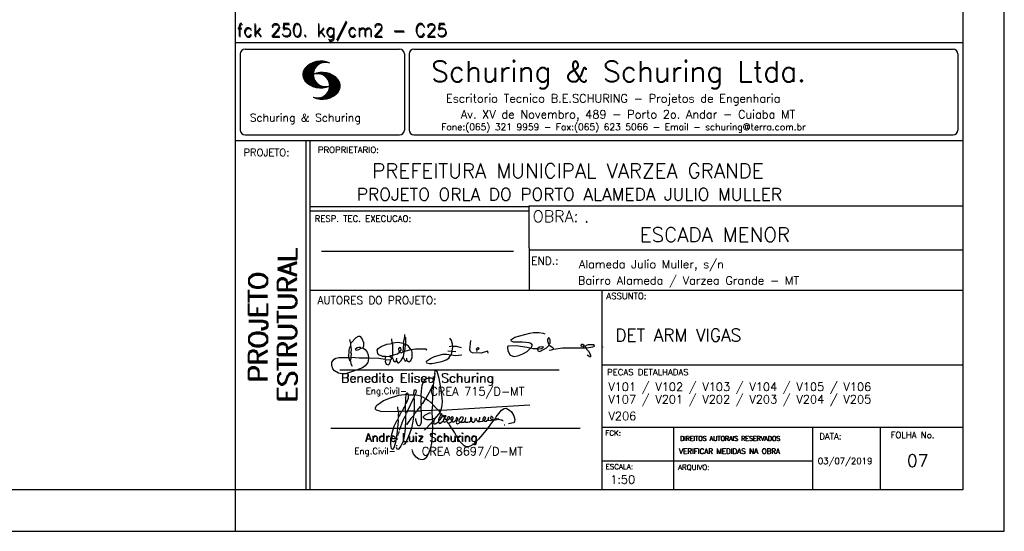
# Model space of a CAD drawing. Extents: x 0 to 84.1, y 0 to 59.4.
# Tile 6 of 10: x 60.4 to 84.1, y 0 to 12.3. Entities that reach past the tile are written whole.
import ezdxf

# ---------------------------------------------------------------- set-up
doc = ezdxf.new("R2010")
doc.units = 0
doc.header["$MEASUREMENT"] = 0
doc.layers.get('0').update_dxf_attribs({"linetype": 'CONTINUOUS'})
doc.layers.add('1', color=1, linetype='CONTINUOUS')
doc.layers.add('2', color=2, linetype='CONTINUOUS')
doc.styles.get("Standard").update_dxf_attribs({"font": 'ROMANS.SHX'})

# ---------------------------------------------------------------- blocks, each defined once
blk = doc.blocks.new('assinaturabenedito')
at = {"color": 162}
for points in [[(80.21, 160.29), (79.88, 160.45), (79.72, 161.68), (80.29, 161.77), (80.46, 162.01), (80.54, 163.49), (80.37, 163.74), (80.54, 164.8), (80.46, 166.12), (80.29, 166.36), (80.37, 167.51), (82.43, 169.81), (83.41, 170.39), (83.9, 170.39), (84.81, 169.48), (85.38, 167.84), (85.46, 166.36), (85.13, 165.71), (86.12, 164.97), (86.94, 163.98), (87.35, 162.83), (87.43, 161.68), (87.19, 161.52), (83.66, 161.52), (80.46, 161.77)], [(101.55, 163.82), (102.04, 164.31), (102.28, 166.78), (102.28, 167.1), (101.55, 167.19), (101.46, 167.51), (101.96, 170.06), (102.28, 169.81), (102.28, 167.27)], [(101.96, 170.06), (102.04, 170.96)], [(155.13, 165.22), (153.4, 165.22), (152.58, 165.54), (153.16, 166.78), (152.67, 167.35), (151.85, 167.68), (149.14, 168.01), (145.61, 168.01), (144.71, 168.34), (144.46, 168.91), (146.1, 169.9), (152.17, 171.62), (153.65, 171.87), (155.7, 171.87), (157.43, 171.62), (158.08, 171.29)], [(79.55, 161.85), (79.72, 164.8), (79.88, 165.87), (80.21, 166.28)], [(80.46, 167.68), (80.21, 167.84), (79.88, 169.07)], [(84.48, 165.54), (84.15, 165.87), (83.57, 165.87), (82.84, 165.71), (82.1, 165.05), (82.59, 164.8), (83.57, 164.97), (84.48, 165.54)], [(94.32, 162.18), (93.09, 162.18), (91.53, 162.83), (91.12, 163.41), (90.96, 164.8), (91.29, 165.38), (92.52, 166.2), (94.82, 167.1), (97.03, 167.43), (97.11, 162.92)], [(96.95, 167.51), (96.79, 169.24)], [(101.46, 167.43), (99.17, 167.76), (97.11, 167.51)], [(101.3, 164.07), (101.55, 167.1)], [(104.34, 164.97), (103.51, 166.36), (102.69, 166.94), (102.37, 166.94)], [(121.16, 166.36), (119.76, 166.04)], [(120.99, 164.31), (121.24, 166.12), (121.16, 167.19), (120.66, 168.66), (120.09, 169.57)], [(121.24, 166.2), (121.48, 166.36), (122.55, 166.36), (124.6, 165.87)], [(135.35, 163.57), (135.27, 164.23), (135.11, 164.31), (132.64, 163.57), (129.12, 163.74), (128.62, 163.9), (128.3, 164.15), (128.05, 164.89), (128.46, 168.66)], [(152.26, 165.38), (152.17, 165.54), (151.11, 165.79), (146.68, 166.53), (143.56, 166.36), (143.23, 166.2), (143.15, 165.79), (143.31, 164.56), (144.13, 162.83), (145.61, 162.26), (147.25, 162.51), (149.38, 163.33), (151.02, 164.23), (152.26, 165.38)], [(155.21, 165.05), (155.13, 165.3), (155.37, 165.71), (156.03, 166.04), (157.26, 166.2), (157.43, 165.87), (157.18, 165.54), (156.6, 165.3), (155.21, 165.05)], [(155.21, 165.05), (155.29, 164.48), (156.19, 164.23), (158.82, 165.63), (159.89, 166.69), (161.36, 165.79), (161.61, 165.3), (161.61, 165.13), (161.12, 164.89), (160.3, 164.64), (159.97, 164.72)], [(159.89, 166.69), (159.89, 167.1), (160.22, 167.51), (160.22, 168.91), (160.05, 169.48), (159.56, 169.65), (159.23, 168.99), (159.23, 168.42), (159.56, 167.27), (159.8, 167.19)], [(161.61, 165.13), (165.22, 165.63), (174, 165.63), (174.41, 165.71), (174.49, 166.28)], [(176.63, 162.1), (176.63, 162.75), (175.81, 164.15), (174.99, 164.97), (174.82, 165.63), (177.36, 166.04), (178.02, 166.28), (178.02, 166.53), (177.78, 166.86), (177.36, 166.94), (175.56, 166.94), (174.66, 166.61), (174.49, 166.36), (173.02, 166.2), (172.61, 166.69), (172.93, 167.19), (173.34, 167.19), (173.75, 166.86), (173.84, 166.45)], [(173.59, 165.63), (173.59, 166.12)], [(181.55, 165.95), (181.47, 166.12)], [(84.48, 165.54), (85.05, 165.63)], [(94.08, 161.03), (94.32, 162.18), (95.88, 162.34), (96.21, 162.59), (96.95, 162.67)], [(96.87, 161.77), (96.54, 161.77), (95.88, 162.26)], [(98.59, 160.54), (98.1, 159.96), (97.61, 160.37), (97.36, 161.44), (96.87, 161.6), (97.03, 162.75), (99.08, 163.33), (99.9, 163.9), (100.48, 163.74), (101.3, 164.07), (101.55, 163.9), (101.38, 162.01)], [(98.59, 160.54), (99.17, 159.71), (99.58, 159.63), (100.56, 160.62), (101.38, 161.93), (102.12, 160.29), (102.69, 160.78), (103.6, 160.12), (104.42, 160.54), (104.99, 161.85), (104.99, 163.9), (104.66, 164.97), (106.3, 165.3), (110.57, 165.22), (110.74, 164.97), (110.49, 164.56)], [(99.9, 163.9), (100.48, 164.8), (100.4, 165.63), (99.9, 165.79), (99.49, 165.22), (99.58, 164.23), (99.82, 164.15)], [(102.04, 164.31), (104.58, 164.97)], [(110.74, 160.29), (110.57, 159.96), (110.74, 159.63), (111.88, 159.39), (112.87, 159.39), (116.89, 160.21), (118.53, 160.86), (119.68, 161.6), (120.5, 162.83)], [(110.74, 160.29), (112.29, 161.44), (113.94, 162.18), (117.22, 163.08), (118.86, 163.16), (122.22, 162.59), (124.85, 162.83)], [(120.83, 164.15), (119.19, 164.39)], [(120.83, 164.15), (120.58, 163)], [(120.83, 164.15), (121.07, 164.31), (122.47, 164.23)], [(130.84, 164.8), (130.76, 165.22), (131.25, 165.79), (131.58, 165.71), (131.66, 165.3), (131.41, 164.97), (130.84, 164.8)], [(130.84, 164.8), (130.76, 164.48), (130.92, 164.23)], [(152.26, 165.38), (152.5, 165.54)], [(174.82, 165.63), (174.58, 165.71)], [(176.63, 162.1), (176.13, 162.1), (175.07, 162.75)], [(176.63, 162.1), (176.63, 162.1)], [(87.43, 161.36), (87.1, 159.8), (86.04, 158.4), (84.97, 157.66), (81.44, 156.27), (78.16, 155.28), (76.68, 155.28), (75.37, 155.53), (73.73, 156.51), (73.15, 157.25), (72.66, 158.56), (72.74, 159.96), (73.65, 161.11), (74.38, 161.52), (75.53, 161.77), (79.64, 161.77)], [(80.21, 160.29), (80.46, 161.6)], [(80.21, 160.29), (80.37, 159.22), (80.87, 158.32)], [(94.08, 161.03), (91.53, 161.36), (87.43, 161.52)], [(94.08, 161.03), (94.08, 160.86)], [(96.29, 160.7), (94.24, 160.86), (94.08, 160.21), (94.57, 159.14), (95.39, 158.89), (95.8, 159.22), (96.29, 160.29), (96.29, 160.7)], [(96.29, 160.7), (96.87, 161.52)], [(98.59, 160.54), (98.76, 161.6)], [(102.78, 160.78), (102.86, 161.52)]]:
    blk.add_lwpolyline(points, dxfattribs=at)
blk = doc.blocks.new('assinaturanadre')
at = {"color": 162}
for points in [[(-225.3, 18.87), (-225.71, 15.34), (-225.87, 15.1), (-226.28, 15.26), (-226.36, 15.59), (-227.18, 16), (-229.07, 16), (-230.71, 15.18), (-231.94, 13.7), (-232.6, 11.73), (-233.01, 8.69), (-233.17, 5.9), (-233.01, 5.41), (-233.26, 2.62), (-233.26, 1.06), (-233.09, 0.65), (-233.34, -0.09), (-233.17, -0.67), (-233.17, -2.55), (-233.67, -2.8), (-235.23, -2.8), (-235.14, -2.23), (-233.42, -0.17)], [(-225.3, 18.87), (-225.46, 18.87), (-225.54, 18.46)], [(-225.3, 18.87), (-225.22, 19.04)], [(-221.69, -2.31), (-221.03, 0.57), (-220.87, 2.86), (-221.52, 9.6), (-222.84, 15.92), (-223.98, 19.86), (-224.56, 20.6), (-224.89, 20.68), (-225.22, 20.19), (-225.22, 19.53)], [(-225.87, 15.1), (-225.95, 13.46), (-226.28, 11.98), (-226.61, 11.73), (-227.59, 9.51), (-230.47, 4.42), (-229.32, 3.44), (-229.07, 3.44), (-227.43, 1.88), (-226.69, 1.63), (-226.61, 0.81), (-226.86, -2.47), (-226.77, -7.81), (-226.53, -8.71), (-226.86, -9.37), (-226.61, -10.68), (-226.69, -17.25), (-227.1, -21.27), (-227.76, -23.82), (-228.83, -27.19), (-229.56, -28.58), (-230.71, -29.9), (-231.53, -30.47), (-232.52, -30.72), (-234.41, -30.31), (-235.88, -29.24), (-237.44, -27.27), (-238.1, -25.79)], [(-226.28, 11.98), (-226.12, 11.9), (-226.12, 10.83), (-226.69, 1.71)], [(-240.48, 6.64), (-245.98, 6.07), (-251.39, 4.42), (-254.59, 2.95), (-256.81, 1.55), (-258.37, 0.4), (-259.02, -0.26), (-259.43, -1.08), (-259.35, -1.49), (-258.86, -2.06), (-256.4, -2.8), (-246.55, -3.05), (-246.22, -2.8), (-246.39, -0.34)], [(-237.2, 6.72), (-236.95, 6.23), (-237.2, 4.67), (-237.61, 4.26), (-241.05, -2.97), (-241.95, -3.05), (-242.12, 0.81), (-241.95, 1.47), (-241.46, 1.88), (-240.4, 4.59), (-240.23, 6.56), (-237.36, 6.56), (-237.2, 6.72)], [(-241.87, 6.48), (-242.12, 4.51), (-242.04, 1.47)], [(-240.48, 6.64), (-240.48, 6.97), (-241.05, 7.38), (-241.63, 7.22), (-241.79, 6.64)], [(-240.48, 6.64), (-240.31, 6.64)], [(-237.2, 6.72), (-237.03, 8.78), (-236.78, 9.27), (-236.46, 9.43), (-236.13, 9.27), (-235.96, 8.53), (-236.29, 7.05), (-236.62, 6.39), (-236.87, 6.31)], [(-236.54, 6.48), (-234.98, 6.31), (-233.26, 5.82)], [(-242.2, 0.15), (-243.19, -1.16), (-244.01, -2.97), (-246.22, -2.97)], [(-237.28, 4.51), (-237.03, 4.1), (-237.11, -2.72), (-237.36, -2.88), (-240.89, -2.88)], [(-233.01, 5.41), (-232.68, 5.49), (-230.63, 4.34), (-232.35, 1.55), (-233.01, 0.89)], [(-230.47, 4.42), (-230.47, 4.42)], [(-226.61, 0.81), (-226.36, 0.81), (-225.22, -0.17), (-224.97, -0.67), (-223.74, -1.9), (-223.66, -2.39), (-226.77, -2.55)], [(-221.69, -2.31), (-170.73, 0.81)], [(-246.14, -3.05), (-246.22, -5.76), (-246.06, -6), (-246.39, -7.4), (-246.3, -8.47), (-246.88, -14.54), (-247.62, -19.96), (-248.44, -23.33), (-249.18, -24.72), (-249.5, -24.89), (-250.08, -24.31), (-250.41, -21.93), (-250.41, -19.88), (-250, -16.76), (-248.44, -11.5), (-246.88, -7.97), (-246.47, -7.65)], [(-241.87, -4.11), (-242.12, -5.76), (-241.95, -6), (-241.95, -7.73), (-242.2, -13.15), (-242.78, -17.42), (-243.43, -19.96), (-244.74, -22.83), (-246.14, -24.72), (-246.47, -24.89), (-246.8, -24.72), (-247.21, -23.66)], [(-244.33, -3.05), (-245.32, -5.02), (-245.98, -5.84)], [(-242.04, -2.88), (-243.92, -2.97)], [(-237.11, -2.97), (-237.28, -3.87), (-237.28, -4.53), (-237.11, -4.69), (-237.61, -5.76), (-237.44, -6.25), (-238.02, -9.78), (-238.59, -12.57), (-239.66, -15.94), (-241.79, -20.78), (-242.61, -21.85), (-243.27, -22.1)], [(-241.13, -2.97), (-241.54, -3.95), (-241.87, -4.11), (-241.95, -3.13)], [(-235.31, -2.64), (-235.8, -2.97), (-237.11, -2.88)], [(-235.88, -2.97), (-236.13, -3.62), (-237.03, -4.61)], [(-233.09, -2.8), (-233.01, -9.29), (-233.17, -9.94), (-233.91, -11.18), (-234.32, -11.26), (-234.9, -11.01), (-235.39, -10.27), (-236.13, -8.06), (-236.21, -7.15)], [(-226.86, -2.55), (-233.17, -2.72)], [(-226.77, -7.56), (-227.84, -7.89), (-229.65, -7.89), (-230.71, -7.48), (-231.7, -6.66), (-231.78, -6), (-230.96, -5.1), (-228.25, -3.79), (-227.68, -3.79)], [(-222.43, -3.29), (-222.43, -3.7), (-224.97, -6.82), (-226.61, -7.4)], [(-221.69, -2.31), (-223.57, -2.39)], [(-221.36, -4.85), (-222.18, -5.35), (-222.34, -6.09), (-222.75, -6.66), (-223.08, -7.97), (-223.08, -8.88), (-222.67, -9.78), (-222.34, -9.86), (-222.01, -9.78), (-220.54, -8.47)], [(-221.19, -5.1), (-221.28, -6.09), (-221.6, -6.74), (-222.43, -8.06), (-222.92, -8.38)], [(-221.85, -2.39), (-222.43, -3.29), (-222.84, -2.88), (-222.84, -2.55)], [(-222.43, -3.7), (-221.44, -4.36), (-221.36, -4.94), (-220.78, -5.18), (-220.29, -5.92), (-219.96, -6), (-219.47, -5.35), (-219.14, -5.26), (-218.98, -5.51), (-219.39, -6.5), (-219.96, -6.99), (-220.21, -7.56), (-220.46, -8.47), (-220.05, -9.04), (-219.55, -9.12), (-218.4, -8.55), (-217.91, -9.37), (-217.34, -9.7), (-216.02, -9.12), (-215.7, -8.71), (-215.04, -9.04), (-214.3, -9.04), (-212.99, -7.81), (-212.91, -7.07), (-212.66, -6.58), (-212.41, -6.58), (-212.17, -6.91), (-212.33, -7.81), (-212.58, -8.14), (-212.99, -7.97)], [(-190.51, -6.82), (-190.18, -6.17), (-187.06, -2.39), (-185.58, -1.41), (-184.35, -1.24), (-182.46, -2.23), (-181.32, -3.21), (-179.92, -5.59), (-179.43, -7.65), (-179.59, -8.79), (-180.25, -9.62), (-183.04, -10.03)], [(-242.12, -5.67), (-242.45, -6), (-243.51, -8.3), (-245.65, -13.97)], [(-237.61, -5.76), (-239, -7.15), (-241.38, -10.6)], [(-226.86, -9.29), (-231.21, -13.8)], [(-226.04, -8.47), (-226.45, -8.63)], [(-225.05, -6.91), (-226.04, -8.55), (-225.87, -8.79), (-225.95, -9.7), (-225.54, -10.03), (-224.97, -10.03), (-223.16, -8.96)], [(-219.96, -6), (-219.8, -6.74)], [(-219.8, -6.82), (-219.88, -7.07)], [(-219.8, -6.91), (-218.57, -7.89), (-218.32, -7.73), (-217.58, -6.17), (-217.26, -5.84), (-216.93, -6), (-216.85, -6.82), (-217.58, -7.81), (-218.4, -8.22), (-218.49, -7.97)], [(-218.4, -8.22), (-218.4, -8.47)], [(-190.51, -6.82), (-189.52, -7.32), (-189.77, -7.81), (-190.42, -8.06), (-191.57, -7.97), (-195.76, -13.72), (-200.19, -18.89), (-203.31, -21.93), (-205.03, -23), (-206.1, -23.33), (-207.49, -23.25), (-208.48, -22.67), (-210.94, -20.21), (-212.58, -17.66), (-213.81, -15.2), (-216.85, -10.6), (-217.17, -9.78)], [(-215.53, -8.3), (-215.86, -7.73), (-215.86, -6.82), (-215.45, -6), (-215.2, -6), (-214.96, -6.33), (-214.88, -7.23), (-215.53, -8.3)], [(-215.53, -8.3), (-215.53, -8.63)], [(-212.66, -8.14), (-212.99, -9.37), (-212.91, -9.78), (-212.25, -10.03), (-211.18, -9.53), (-210.94, -9.29), (-211.27, -8.63), (-211.27, -8.06), (-210.86, -7.23), (-210.03, -6.09), (-209.3, -6), (-209.05, -7.15), (-209.54, -8.14), (-210.36, -9.12), (-210.2, -9.37), (-208.72, -9.21), (-207.9, -8.63), (-207.41, -6.82), (-207.49, -6.41)], [(-212.66, -6.58), (-212.91, -6.33)], [(-210.36, -9.12), (-210.86, -9.21)], [(-204.54, -8.14), (-204.54, -8.55), (-205.28, -9.12), (-206.26, -9.45), (-207.49, -9.29), (-207.9, -8.79)], [(-204.54, -8.14), (-204.04, -7.81), (-203.96, -6.99), (-204.37, -6.41), (-204.78, -6.41), (-204.87, -7.73), (-204.54, -8.14)], [(-202.24, -7.15), (-202.08, -8.06), (-202.98, -9.29), (-203.47, -9.29), (-204.45, -8.63)], [(-201.42, -7.07), (-201.5, -7.48), (-201.25, -8.22), (-200.6, -8.71), (-200.02, -8.71)], [(-201.09, -6.5), (-201.09, -6.5)], [(-196.33, -7.48), (-197.23, -8.3), (-198.14, -8.71), (-199.2, -9.04), (-199.78, -8.96), (-199.94, -8.63), (-199.53, -7.07), (-199.53, -6.25)], [(-196.33, -7.48), (-196.09, -6.82), (-196.17, -6.41), (-196.99, -6.17), (-197.56, -6.82), (-197.73, -7.32), (-197.73, -7.81), (-197.48, -8.22)], [(-194.77, -7.89), (-195.84, -8.71), (-196.5, -8.79), (-197.15, -8.38)], [(-194.77, -7.23), (-194.28, -6.74), (-194.28, -6.41), (-194.77, -6.74), (-194.77, -7.23)], [(-194.77, -7.23), (-194.77, -7.97), (-194.61, -8.06), (-193.13, -8.14), (-192.15, -7.81), (-191.74, -7.97)], [(-192.06, -7.73), (-191.74, -7.07), (-191.98, -6.5), (-192.64, -6), (-193.13, -6), (-193.3, -7.07), (-192.64, -7.81)], [(-190.51, -6.82), (-191.33, -7.89)], [(-189.44, -7.23), (-189.11, -6.99), (-188.78, -7.32)], [(-189.44, -7.23), (-189.19, -7.56), (-188.7, -7.4), (-187.39, -7.81), (-186.73, -7.81), (-186.48, -8.14), (-186.07, -8.22)], [(-185.42, -10.77), (-185.17, -10.77)], [(-246.39, -16.43), (-246.39, -16.84)], [(-246.06, -15.36), (-246.22, -16.1)], [(-245.81, -14.54), (-245.89, -15.03)], [(-247.29, -22.34), (-247.29, -22.92)], [(-246.8, -18.57), (-246.88, -19.06)], [(-238.43, -24.64), (-238.43, -24.81)], [(-238.26, -25.22), (-238.18, -25.46)]]:
    blk.add_lwpolyline(points, dxfattribs=at)

msp = doc.modelspace()

# ---------------------------------------------------------------- linework, layer by layer
at = {"layer": '2', "linetype": 'Continuous'}
for p, q in [((84.100006, 0), (84.100006, 59.400002)), ((65.600006, 1), (65.600006, 17.142713)), ((65.600006, 11.755142), (83.100006, 11.755135)), ((65.600006, 1), (65.600006, 11.755142)), ((65.715988, 11.477417), (65.715988, 9.648308)), ((65.832489, 11.593918), (69.548996, 11.593918)), ((69.665497, 11.477417), (69.665497, 9.648308)), ((69.778748, 11.477417), (69.778748, 9.648308)), ((69.895248, 11.593918), (82.867508, 11.593918)), ((82.984009, 11.477417), (82.984009, 9.648308)), ((67.221771, 10.985771), (67.52832, 11.29232)), ((67.222122, 10.971992), (67.545929, 11.295792)), ((67.222168, 11.000305), (67.508011, 11.286148)), ((67.222488, 10.958214), (67.56427, 11.300003)), ((67.224365, 11.016647), (67.488403, 11.280685)), ((67.224472, 10.94606), (67.581131, 11.302727)), ((67.226578, 11.03299), (67.465408, 11.271812)), ((67.2267, 10.934158), (67.596313, 11.303772)), ((67.228943, 10.922256), (67.612335, 11.305649)), ((67.232178, 10.911354), (67.626831, 11.306015)), ((67.232437, 11.052986), (67.439468, 11.26001)), ((67.235916, 10.900948), (67.642014, 11.307053)), ((67.239258, 11.073952), (67.410522, 11.245209)), ((67.239655, 10.890556), (67.656281, 11.307182)), ((67.243561, 10.880333), (67.66925, 11.306015)), ((67.248611, 10.871239), (67.520584, 11.143219)), ((67.252747, 11.10157), (67.374313, 11.223145)), ((67.608673, 11.2313), (67.68306, 11.305702)), ((67.638062, 11.246552), (67.69574, 11.30423)), ((67.662872, 11.257233), (67.708405, 11.302757)), ((67.681976, 11.262199), (67.721237, 11.30146)), ((67.702469, 11.268562), (67.733063, 11.299149)), ((67.718491, 11.270424), (67.744904, 11.296837)), ((67.734482, 11.272285), (67.757004, 11.294807)), ((67.750473, 11.274147), (67.768555, 11.292221)), ((67.253647, 10.862129), (67.502121, 11.110611)), ((67.258682, 10.853035), (67.491592, 11.085945)), ((67.264267, 10.84449), (67.483597, 11.06382)), ((67.270782, 10.836868), (67.47966, 11.045746)), ((67.277298, 10.829247), (67.475876, 11.027817)), ((67.283813, 10.821625), (67.474167, 11.011971)), ((67.290558, 10.814232), (67.473114, 10.99678)), ((67.296936, 10.807419), (67.470306, 10.980797)), ((67.304733, 10.800133), (67.473206, 10.968597)), ((67.311829, 10.793083), (67.474121, 10.955383)), ((67.319168, 10.786293), (67.475159, 10.942276)), ((67.326828, 10.779808), (67.477615, 10.930595)), ((67.334488, 10.773323), (67.480087, 10.918922)), ((67.342133, 10.766846), (67.482544, 10.907249)), ((67.531494, 10.998619), (67.546158, 11.013283)), ((67.548691, 11.001663), (67.565323, 11.018303)), ((67.563156, 11.001991), (67.584885, 11.023735)), ((67.577606, 11.002319), (67.601898, 11.026611)), ((67.592072, 11.002647), (67.619476, 11.030045)), ((67.604584, 11.001007), (67.635239, 11.03167)), ((67.617233, 10.999535), (67.651505, 11.033806)), ((67.62999, 10.998154), (67.666199, 11.034363)), ((67.64122, 10.995239), (67.680893, 11.03492)), ((67.652435, 10.992317), (67.695602, 11.035484)), ((67.664337, 10.990074), (67.708984, 11.034729)), ((67.674881, 10.986488), (67.72316, 11.034767)), ((67.684326, 10.981789), (67.736191, 11.033653)), ((67.694321, 10.977654), (67.748459, 11.031792)), ((67.704605, 10.973801), (67.761597, 11.0308)), ((67.71431, 10.969368), (67.773758, 11.028824)), ((67.722412, 10.963333), (67.785233, 11.026146)), ((67.732498, 10.959282), (67.797607, 11.024391)), ((67.740387, 10.953033), (67.808838, 11.021484)), ((67.749115, 10.947632), (67.819702, 11.018219)), ((67.756165, 10.940536), (67.830765, 11.015137)), ((67.765198, 10.93544), (67.841873, 11.012115)), ((67.77211, 10.928207), (67.852234, 11.008339)), ((67.779831, 10.921783), (67.86261, 11.004555)), ((67.785919, 10.913734), (67.873306, 11.001122)), ((67.794006, 10.907692), (67.883316, 10.997002)), ((67.799911, 10.899467), (67.892731, 10.992279)), ((67.806625, 10.892029), (67.902451, 10.987854)), ((67.811752, 10.883018), (67.912231, 10.983505)), ((67.817657, 10.874802), (67.921875, 10.979012)), ((67.823761, 10.866768), (67.930435, 10.973442)), ((67.829498, 10.858353), (67.940002, 10.968857)), ((67.833527, 10.848244), (67.948654, 10.963379)), ((67.838394, 10.838989), (67.957047, 10.957634)), ((67.843323, 10.829773), (67.965561, 10.952019)), ((67.848358, 10.817596), (67.975677, 10.944923)), ((67.852341, 10.806755), (67.985031, 10.939453)), ((67.856201, 10.794724), (67.99379, 10.932312)), ((67.859863, 10.781189), (68.003067, 10.924393)), ((67.862656, 10.768639), (68.011749, 10.91774)), ((67.865234, 10.753647), (68.02092, 10.90934)), ((67.866318, 10.73967), (68.029205, 10.90255)), ((67.350098, 10.760674), (67.485901, 10.896469)), ((67.358337, 10.754768), (67.489655, 10.886078)), ((67.366577, 10.748863), (67.493408, 10.875694)), ((67.374802, 10.742966), (67.497208, 10.865356)), ((67.383392, 10.737427), (67.502075, 10.856102)), ((67.392227, 10.732109), (67.506958, 10.84684)), ((67.401062, 10.726807), (67.511841, 10.837578)), ((67.409882, 10.721497), (67.516922, 10.828537)), ((67.419189, 10.71666), (67.522842, 10.820305)), ((67.428635, 10.711967), (67.528748, 10.812088)), ((67.43808, 10.707275), (67.534668, 10.803864)), ((67.44754, 10.702599), (67.540802, 10.79586)), ((67.457642, 10.698563), (67.547699, 10.78862)), ((67.467743, 10.694519), (67.554611, 10.781387)), ((67.477829, 10.690483), (67.561508, 10.774155)), ((67.488205, 10.686714), (67.568588, 10.767105)), ((67.499008, 10.683372), (67.576477, 10.760849)), ((67.509796, 10.680031), (67.584366, 10.754601)), ((67.520599, 10.676697), (67.592255, 10.74836)), ((67.532074, 10.674026), (67.600327, 10.742287)), ((67.543625, 10.671448), (67.609238, 10.737053)), ((67.555176, 10.668869), (67.618134, 10.731819)), ((67.5672, 10.666748), (67.627045, 10.726585)), ((67.579605, 10.665009), (67.636261, 10.721664)), ((67.591995, 10.663277), (67.646255, 10.717522)), ((67.604782, 10.661919), (67.65625, 10.713379)), ((67.618134, 10.66114), (67.666229, 10.709244)), ((67.6315, 10.660355), (67.67691, 10.705772)), ((67.645309, 10.660042), (67.688126, 10.70285)), ((67.65976, 10.660355), (67.699341, 10.699936)), ((67.671295, 10.38913), (68.095734, 10.813568)), ((67.67421, 10.660667), (67.710678, 10.697136)), ((67.685135, 10.388832), (68.100952, 10.804665)), ((67.690598, 10.661674), (67.723846, 10.694931)), ((67.698959, 10.388527), (68.104996, 10.794571)), ((67.70816, 10.663521), (67.737625, 10.692986)), ((67.713776, 10.389206), (68.107529, 10.782967)), ((67.725296, 10.665939), (67.750778, 10.691422)), ((67.728806, 10.390091), (68.110825, 10.77211)), ((67.741867, 10.668861), (67.765747, 10.692741)), ((67.744095, 10.391251), (68.114105, 10.761261)), ((67.760269, 10.672806), (67.780136, 10.69268)), ((67.760544, 10.393555), (68.11557, 10.748596)), ((67.776978, 10.395859), (68.117249, 10.736137)), ((67.780106, 10.677895), (67.794464, 10.692261)), ((67.794464, 10.692261), (67.796539, 10.694336)), ((67.794861, 10.399597), (68.118942, 10.723679)), ((67.798126, 10.683296), (67.810562, 10.69574)), ((67.813049, 10.403664), (68.118515, 10.709122)), ((67.817169, 10.689835), (67.825378, 10.698044)), ((67.822357, 10.554344), (68.091095, 10.823074)), ((67.832825, 10.409302), (68.118134, 10.694611)), ((67.833084, 10.695976), (67.839569, 10.702461)), ((67.840729, 10.586838), (68.086777, 10.832893)), ((67.848709, 10.608963), (68.081818, 10.842072)), ((67.853302, 10.415634), (68.117767, 10.680092)), ((67.856934, 10.63131), (68.075089, 10.849472)), ((67.860703, 10.649239), (68.070358, 10.858894)), ((67.865173, 10.667847), (68.063507, 10.866165)), ((67.866241, 10.683037), (68.057556, 10.874352)), ((67.867294, 10.698235), (68.049774, 10.880722)), ((67.867905, 10.725861), (68.036682, 10.894646)), ((67.868118, 10.711845), (68.043793, 10.887527)), ((67.876404, 10.424599), (68.113495, 10.66169)), ((67.595673, 10.398346), (67.622162, 10.424828)), ((67.607605, 10.396141), (67.639587, 10.428116)), ((67.619553, 10.393929), (67.658707, 10.43309)), ((67.632141, 10.392387), (67.679932, 10.440178)), ((67.644958, 10.391075), (67.704071, 10.450188)), ((67.657776, 10.389755), (67.737152, 10.469131)), ((67.901276, 10.435333), (68.110229, 10.644287)), ((67.929581, 10.449501), (68.101624, 10.621544)), ((67.966125, 10.471909), (68.08902, 10.594803)), ((68.045029, 10.536674), (68.057724, 10.54937)), ((67.550323, 10.409546), (67.562592, 10.421799)), ((67.561462, 10.40654), (67.576416, 10.421486)), ((67.572601, 10.403542), (67.590225, 10.421173)), ((67.583755, 10.400551), (67.606155, 10.422958)), ((65.832489, 9.531807), (69.548996, 9.531807)), ((69.895248, 9.531807), (82.867508, 9.531807)), ((65.600006, 9.399994), (83.100006, 9.399994)), ((67.300385, 5.799995), (67.300385, 9.399994)), ((67.400391, 5.799995), (67.400391, 9.399994)), ((83.100006, 9.399994), (83.100006, 1)), ((72.668579, 7.799995), (67.400391, 7.799995)), ((72.668579, 7.699995), (67.400391, 7.699995)), ((83.100006, 7.814748), (72.656072, 7.814748)), ((72.668579, 6.816429), (72.668579, 7.814748)), ((67.670311, 6.739054), (72.288887, 6.739054)), ((72.668579, 6.816429), (72.668579, 5.799995)), ((72.668579, 6.7647), (83.100006, 6.764707)), ((67.300385, 1), (67.300385, 5.799995)), ((67.400391, 1), (67.400391, 5.799995)), ((67.400391, 5.799995), (83.100006, 5.799995)), ((74.420959, 4.799995), (74.420959, 5.799995)), ((74.420959, 1), (74.420959, 4.799995)), ((68.11142, 3.880456), (73.389854, 3.880456)), ((74.420958, 4.005768), (83.100005, 4.005775)), ((67.897606, 2.480272), (73.894493, 2.480272)), ((74.420959, 2.505768), (83.100006, 2.505775)), ((76.14679, 1), (76.14679, 2.505775)), ((79.496475, 1), (79.496475, 2.505775)), ((81.120974, 1), (81.120974, 2.505774)), ((74.420959, 1.691734), (79.496475, 1.691742)), ((65.600006, 0), (65.600006, 1)), ((83.100006, 1), (65.600006, 1)), ((0, 0), (84.100006, 0))]:
    msp.add_line(p, q, dxfattribs=at)
msp.add_lwpolyline([(83.100006, 1), (2.5, 1), (2.5, 58.400002), (83.100006, 58.400002), (83.100006, 1)], dxfattribs=at)
for centre, radius, start, end in [((65.832489, 11.477417), 0.116502, 90, 180), ((69.548996, 11.477417), 0.116502, 0, 90), ((69.895248, 11.477417), 0.116502, 90, 180), ((82.867508, 11.477417), 0.116502, 0, 90), ((67.465149, 10.982269), 0.243989, 140.229431, 231.895096), ((67.648087, 10.815277), 0.491555, 63.393265, 138.909058), ((67.763229, 10.98333), 0.291044, 68.851509, 291.148499), ((67.692337, 10.543831), 0.491555, 41.090942, 116.606735), ((67.577194, 10.711891), 0.291044, 248.851501, 111.148491), ((67.648087, 11.15139), 0.491555, 218.229782, 296.60672), ((67.875275, 10.710823), 0.243989, 308.104889, 39.770576), ((67.692337, 10.879951), 0.491555, 243.393265, 321.770233), ((65.832489, 9.648308), 0.116502, 180, 270), ((69.548996, 9.648308), 0.116502, 270, 0), ((69.895248, 9.648308), 0.116502, 180, 270), ((82.867508, 9.648308), 0.116502, 270, 0)]:
    msp.add_arc(centre, radius, start, end, dxfattribs=at)

# ---------------------------------------------------------------- block references
at = {"xscale": 0.06, "yscale": 0.06, "zscale": 0.06}
msp.add_blockref('assinaturabenedito', (63.556094, -5.52941), dxfattribs=at)
at = {"linetype": 'Continuous', "xscale": 0.042, "yscale": 0.042, "zscale": 0.042}
msp.add_blockref('assinaturanadre', (79.857355, 3.009054), dxfattribs=at)

# ---------------------------------------------------------------- texts
at = {"layer": '1', "linetype": 'Continuous'}
for s, height, p in [('PREFEITURA MUNICIPAL VARZEA GRANDE', 0.35, (68.88924, 8.494706)), ('PROJETO ORLA DO PORTO ALAMEDA JULIO MULLER', 0.3, (68.518476, 7.952581)), ('.', 0.3, (73.984333, 7.423969)), ('ESCADA MENOR', 0.35, (75.330094, 6.957007)), ('Alameda Julio Muller, s/n', 0.2, (73.86333, 6.322955)), ('Bairro Alameda / Varzea Grande - MT', 0.2, (73.840306, 5.930193)), ('DET ARM VIGAS', 0.3, (74.737424, 4.567268)), ('V101 / V102 / V103 / V104 / V105 / V106', 0.2, (74.571808, 3.37457)), ('V107 / V201 / V202 / V203 / V204 / V205', 0.2, (74.571808, 3.07457)), ('V206', 0.2, (74.575766, 2.671861)), ('03/07/2019', 0.15, (79.613504, 1.615115))]:
    msp.add_text(s, height=height, dxfattribs=at).set_placement(p)
at = {"layer": '1', "linetype": 'Continuous', "insert": (81.758917, 1.84874), "char_height": 0.3, "attachment_point": 1}
msp.add_mtext_dynamic_manual_height_columns('07', width=0.86139052, gutter_width=1, heights=[0], dxfattribs=at)
at = {"layer": '2', "linetype": 'Continuous'}
for s, height, p in [('fck 250. kg/cm2 - C25', 0.3, (65.628578, 11.907463)), ('fck 250. kg/cm2 - C25', 0.3, (65.641754, 11.880586)), ('Schuring & Schuring Ltda.', 0.5, (70.306839, 10.806786)), ('Escritorio Tecnico B.E.SCHURING - Projetos de Engenharia', 0.2, (70.664673, 10.308487)), ('Schuring & Schuring', 0.19, (65.944336, 9.851486)), ('Av. XV de Novembro, 489 - Porto 2o. Andar - Cuiaba MT', 0.2, (71.023193, 9.925888)), ('Fone:(065) 321 9959 - Fax:(065) 623 5066 - Email - schuring@terra.com.br', 0.16, (70.552567, 9.642006)), ('PROPRIETARIO:', 0.15, (67.584534, 9.097366)), ('PROJETO:', 0.175, (65.793152, 9.02159)), ('RESP. TEC. EXECUCAO:', 0.15, (67.506004, 7.444514)), ('OBRA:', 0.278755, (72.755102, 7.434759)), ('END.:', 0.185837, (72.717902, 6.410233)), ('ASSUNTO:', 0.15, (74.525462, 5.581304)), ('AUTORES DO PROJETO:', 0.185837, (67.572014, 5.463953)), ('Benedito Eliseu Schuring', 0.22, (68.138321, 3.577287)), ('Benedito Eliseu Schuring', 0.22, (68.149795, 3.577287)), ('PECAS DETALHADAS', 0.15, (74.54287, 3.751117)), ('Eng.Civil-', 0.15, (68.737209, 3.298847)), ('CREA 715/D-MT', 0.2, (70.290742, 3.262761)), ('Andre Luiz Schuring', 0.2, (68.716738, 2.158081)), ('FCK:', 0.125, (74.500763, 2.299423)), ('FOLHA No.', 0.15, (81.365514, 2.23814)), ('Andre Luiz Schuring', 0.2, (68.734296, 2.149201)), ('DIREITOS AUTORAIS RESERVADOS', 0.11, (76.294724, 2.176125)), ('DIREITOS AUTORAIS RESERVADOS', 0.11, (76.303696, 2.176125)), ('DATA:', 0.15, (79.648044, 2.2071)), ('Eng.Civil-', 0.15, (68.462773, 1.853248)), ('CREA 8697/D-MT', 0.2, (70.08334, 1.825346)), ('VERIFICAR MEDIDAS NA OBRA', 0.125, (76.271484, 1.861862)), ('VERIFICAR MEDIDAS NA OBRA', 0.125, (76.280457, 1.861862)), ('ESCALA:', 0.125, (74.507034, 1.490738)), ('ARQUIVO:', 0.125, (76.249054, 1.475601)), ('1:50', 0.2, (74.617035, 1.144112))]:
    msp.add_text(s, height=height, dxfattribs=at).set_placement(p)
for s, p in [('ESTRUTURAL', (67.07373, 3.12536)), ('ESTRUTURAL', (67.07373, 3.094507)), ('PROJETO', (66.369095, 3.606125)), ('PROJETO', (66.369095, 3.575272))]:
    msp.add_text(s, height=0.45, rotation=90, dxfattribs=at).set_placement(p)

doc.saveas('drawing.dxf')
